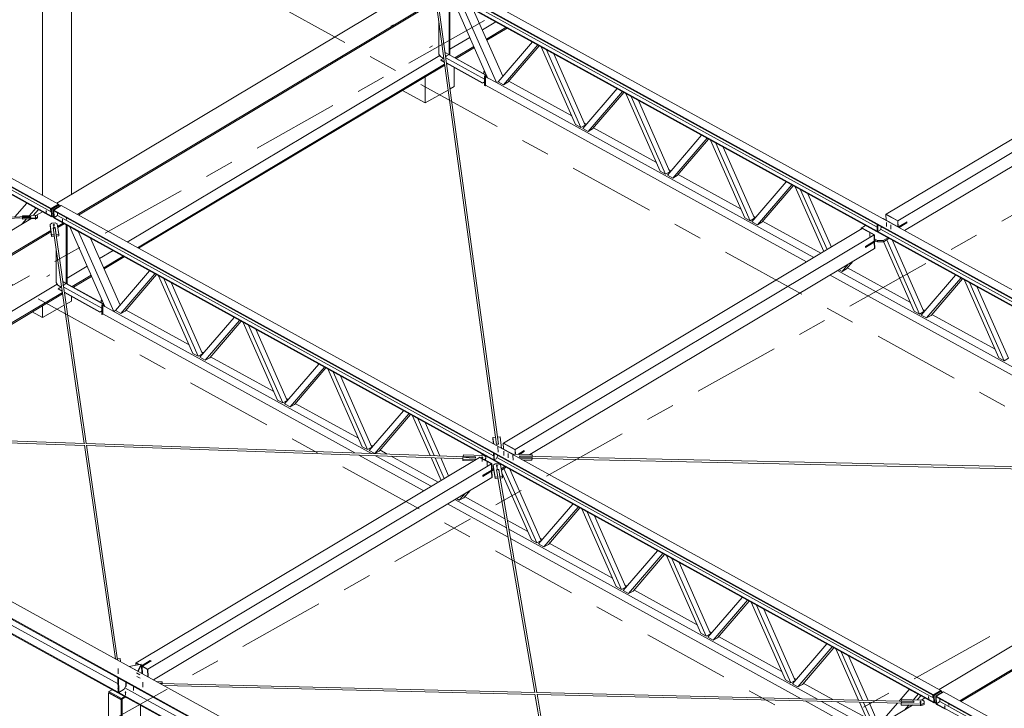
# Model space of a CAD drawing. Header units: millimetres. Extents: x -260 to 160, y -50 to 247.
# Tile 19 of 74: x -199 to -165, y 139 to 163. Entities that reach past the tile are written whole.
import ezdxf

# ---------------------------------------------------------------- set-up
doc = ezdxf.new("R2010")
doc.units = ezdxf.units.MM
for name, pattern in [('XKITLINE00', [0]), ('XKITLINE02', [4, 2, -2]), ('XKITLINE03', [6, 3, -1, 1, -1])]:
    doc.linetypes.add(name, pattern=pattern)
for name, color, linetype, lineweight in [('Element', 2, 'Continuous', 0), ('Spoina', 1, 'Continuous', 0), ('Śruba', 3, 'Continuous', 0)]:
    doc.layers.add(name, color=color, linetype=linetype, lineweight=lineweight)

msp = doc.modelspace()

# ---------------------------------------------------------------- hatches: boundary and pattern name
at = {"layer": 'Śruba'}
for points in [[(-183.847, 161.399), (-183.846, 161.394), (-183.845, 161.39), (-183.845, 161.386), (-183.845, 161.382), (-183.846, 161.379), (-183.848, 161.376), (-183.85, 161.374), (-183.853, 161.373), (-183.856, 161.373), (-183.859, 161.374), (-183.863, 161.375), (-183.866, 161.378), (-183.87, 161.381), (-183.873, 161.385), (-183.875, 161.389), (-183.877, 161.393), (-183.879, 161.398), (-183.88, 161.402), (-183.88, 161.406), (-183.88, 161.41), (-183.879, 161.413), (-183.877, 161.416), (-183.875, 161.418), (-183.872, 161.419), (-183.869, 161.419), (-183.865, 161.418), (-183.862, 161.417), (-183.859, 161.414), (-183.855, 161.411), (-183.852, 161.407), (-183.85, 161.403)], [(-182.509, 160.661), (-182.507, 160.657), (-182.506, 160.653), (-182.506, 160.648), (-182.506, 160.645), (-182.507, 160.641), (-182.509, 160.639), (-182.511, 160.637), (-182.514, 160.636), (-182.517, 160.636), (-182.521, 160.636), (-182.524, 160.638), (-182.527, 160.641), (-182.531, 160.644), (-182.534, 160.647), (-182.536, 160.651), (-182.539, 160.656), (-182.54, 160.66), (-182.541, 160.665), (-182.541, 160.669), (-182.541, 160.673), (-182.54, 160.676), (-182.538, 160.679), (-182.536, 160.68), (-182.533, 160.681), (-182.53, 160.682), (-182.527, 160.681), (-182.523, 160.679), (-182.52, 160.677), (-182.516, 160.674), (-182.513, 160.67), (-182.511, 160.666)], [(-197.673, 156.028), (-197.678, 156.028), (-197.682, 156.03), (-197.686, 156.031), (-197.689, 156.033), (-197.692, 156.036), (-197.693, 156.038), (-197.694, 156.041), (-197.693, 156.044), (-197.692, 156.047), (-197.69, 156.049), (-197.687, 156.052), (-197.683, 156.053), (-197.679, 156.055), (-197.674, 156.056), (-197.669, 156.056), (-197.664, 156.056), (-197.66, 156.055), (-197.655, 156.054), (-197.651, 156.053), (-197.648, 156.05), (-197.646, 156.048), (-197.644, 156.045), (-197.644, 156.043), (-197.644, 156.04), (-197.646, 156.037), (-197.648, 156.035), (-197.651, 156.032), (-197.655, 156.03), (-197.659, 156.029), (-197.664, 156.028), (-197.668, 156.028)], [(-198.046, 155.847), (-198.051, 155.848), (-198.055, 155.849), (-198.059, 155.851), (-198.062, 155.853), (-198.065, 155.856), (-198.066, 155.858), (-198.067, 155.861), (-198.066, 155.864), (-198.065, 155.867), (-198.063, 155.869), (-198.06, 155.871), (-198.056, 155.873), (-198.052, 155.875), (-198.047, 155.876), (-198.042, 155.876), (-198.037, 155.876), (-198.033, 155.875), (-198.028, 155.874), (-198.024, 155.872), (-198.021, 155.87), (-198.019, 155.868), (-198.017, 155.865), (-198.017, 155.862), (-198.017, 155.86), (-198.019, 155.857), (-198.021, 155.854), (-198.024, 155.852), (-198.028, 155.85), (-198.032, 155.849), (-198.037, 155.848), (-198.041, 155.847)], [(-197.416, 155.548), (-197.424, 155.549), (-197.431, 155.551), (-197.437, 155.553), (-197.442, 155.557), (-197.445, 155.56), (-197.448, 155.565), (-197.449, 155.569), (-197.448, 155.573), (-197.446, 155.578), (-197.442, 155.582), (-197.438, 155.585), (-197.432, 155.588), (-197.425, 155.59), (-197.418, 155.592), (-197.41, 155.593), (-197.402, 155.592), (-197.395, 155.591), (-197.388, 155.589), (-197.382, 155.587), (-197.377, 155.583), (-197.373, 155.58), (-197.371, 155.575), (-197.37, 155.571), (-197.371, 155.567), (-197.373, 155.562), (-197.376, 155.558), (-197.381, 155.555), (-197.387, 155.552), (-197.394, 155.55), (-197.401, 155.548), (-197.409, 155.548)], [(-197.115, 155.72), (-197.12, 155.721), (-197.124, 155.722), (-197.128, 155.724), (-197.131, 155.726), (-197.134, 155.729), (-197.135, 155.731), (-197.136, 155.734), (-197.135, 155.737), (-197.134, 155.739), (-197.132, 155.742), (-197.129, 155.744), (-197.125, 155.746), (-197.121, 155.748), (-197.116, 155.749), (-197.111, 155.749), (-197.106, 155.749), (-197.102, 155.748), (-197.097, 155.747), (-197.093, 155.745), (-197.09, 155.743), (-197.088, 155.741), (-197.086, 155.738), (-197.086, 155.735), (-197.086, 155.732), (-197.088, 155.73), (-197.09, 155.727), (-197.093, 155.725), (-197.097, 155.723), (-197.101, 155.722), (-197.106, 155.721), (-197.11, 155.72)], [(-197.048, 153.509), (-197.046, 153.504), (-197.045, 153.5), (-197.045, 153.496), (-197.045, 153.492), (-197.046, 153.489), (-197.048, 153.486), (-197.05, 153.484), (-197.053, 153.483), (-197.056, 153.483), (-197.06, 153.484), (-197.063, 153.486), (-197.066, 153.488), (-197.07, 153.491), (-197.073, 153.495), (-197.075, 153.499), (-197.078, 153.503), (-197.079, 153.508), (-197.08, 153.512), (-197.08, 153.516), (-197.08, 153.52), (-197.079, 153.524), (-197.077, 153.526), (-197.075, 153.528), (-197.072, 153.529), (-197.069, 153.529), (-197.066, 153.528), (-197.062, 153.527), (-197.059, 153.524), (-197.055, 153.521), (-197.052, 153.517), (-197.05, 153.513)], [(-195.709, 152.772), (-195.707, 152.767), (-195.706, 152.763), (-195.706, 152.758), (-195.706, 152.755), (-195.707, 152.751), (-195.709, 152.749), (-195.711, 152.747), (-195.714, 152.746), (-195.717, 152.746), (-195.721, 152.747), (-195.724, 152.748), (-195.728, 152.751), (-195.731, 152.754), (-195.734, 152.757), (-195.737, 152.762), (-195.739, 152.766), (-195.74, 152.77), (-195.741, 152.775), (-195.741, 152.779), (-195.741, 152.783), (-195.74, 152.786), (-195.738, 152.789), (-195.736, 152.791), (-195.733, 152.792), (-195.73, 152.792), (-195.727, 152.791), (-195.723, 152.789), (-195.72, 152.787), (-195.716, 152.784), (-195.713, 152.78), (-195.711, 152.776)], [(-182.641, 147.526), (-182.648, 147.528), (-182.655, 147.529), (-182.661, 147.532), (-182.666, 147.535), (-182.67, 147.539), (-182.672, 147.543), (-182.673, 147.548), (-182.672, 147.552), (-182.67, 147.556), (-182.667, 147.56), (-182.662, 147.564), (-182.656, 147.567), (-182.649, 147.569), (-182.642, 147.571), (-182.634, 147.571), (-182.627, 147.571), (-182.619, 147.57), (-182.612, 147.568), (-182.606, 147.565), (-182.601, 147.562), (-182.598, 147.558), (-182.595, 147.554), (-182.594, 147.55), (-182.595, 147.545), (-182.597, 147.541), (-182.601, 147.537), (-182.606, 147.534), (-182.611, 147.531), (-182.618, 147.528), (-182.625, 147.527), (-182.633, 147.526)], [(-182.127, 147.244), (-182.135, 147.245), (-182.142, 147.247), (-182.148, 147.25), (-182.153, 147.253), (-182.156, 147.257), (-182.159, 147.261), (-182.16, 147.265), (-182.159, 147.27), (-182.157, 147.274), (-182.153, 147.278), (-182.149, 147.282), (-182.143, 147.285), (-182.136, 147.287), (-182.129, 147.288), (-182.121, 147.289), (-182.113, 147.289), (-182.106, 147.288), (-182.099, 147.286), (-182.093, 147.283), (-182.088, 147.28), (-182.084, 147.276), (-182.082, 147.272), (-182.081, 147.268), (-182.082, 147.263), (-182.084, 147.259), (-182.087, 147.255), (-182.092, 147.251), (-182.098, 147.248), (-182.105, 147.246), (-182.112, 147.245), (-182.12, 147.244)], [(-195.196, 139.579), (-195.202, 139.58), (-195.208, 139.582), (-195.213, 139.584), (-195.217, 139.586), (-195.22, 139.59), (-195.222, 139.593), (-195.223, 139.597), (-195.222, 139.6), (-195.22, 139.604), (-195.218, 139.607), (-195.214, 139.61), (-195.209, 139.612), (-195.203, 139.614), (-195.197, 139.615), (-195.191, 139.616), (-195.185, 139.616), (-195.179, 139.615), (-195.173, 139.613), (-195.168, 139.611), (-195.164, 139.608), (-195.161, 139.605), (-195.159, 139.602), (-195.158, 139.598), (-195.159, 139.595), (-195.161, 139.591), (-195.164, 139.588), (-195.168, 139.585), (-195.172, 139.583), (-195.178, 139.581), (-195.184, 139.58), (-195.19, 139.579)], [(-194.943, 139.439), (-194.949, 139.44), (-194.954, 139.442), (-194.959, 139.444), (-194.963, 139.447), (-194.966, 139.45), (-194.968, 139.453), (-194.969, 139.457), (-194.969, 139.46), (-194.967, 139.464), (-194.964, 139.467), (-194.96, 139.47), (-194.955, 139.473), (-194.95, 139.474), (-194.944, 139.476), (-194.937, 139.476), (-194.931, 139.476), (-194.925, 139.475), (-194.92, 139.474), (-194.915, 139.471), (-194.911, 139.469), (-194.907, 139.466), (-194.906, 139.462), (-194.905, 139.459), (-194.905, 139.455), (-194.907, 139.451), (-194.91, 139.448), (-194.914, 139.445), (-194.919, 139.443), (-194.924, 139.441), (-194.93, 139.44), (-194.936, 139.439)], [(-167.237, 139.265), (-167.241, 139.266), (-167.246, 139.267), (-167.25, 139.269), (-167.253, 139.271), (-167.255, 139.273), (-167.257, 139.276), (-167.257, 139.279), (-167.257, 139.281), (-167.255, 139.284), (-167.253, 139.287), (-167.25, 139.289), (-167.246, 139.291), (-167.242, 139.292), (-167.238, 139.293), (-167.233, 139.294), (-167.228, 139.293), (-167.223, 139.293), (-167.219, 139.292), (-167.215, 139.29), (-167.212, 139.288), (-167.209, 139.285), (-167.208, 139.283), (-167.207, 139.28), (-167.208, 139.277), (-167.209, 139.274), (-167.211, 139.272), (-167.214, 139.27), (-167.218, 139.268), (-167.222, 139.266), (-167.227, 139.265), (-167.232, 139.265)], [(-167.52, 139.101), (-167.527, 139.102), (-167.534, 139.104), (-167.54, 139.107), (-167.545, 139.11), (-167.549, 139.114), (-167.551, 139.118), (-167.552, 139.122), (-167.551, 139.127), (-167.549, 139.131), (-167.546, 139.135), (-167.541, 139.138), (-167.535, 139.141), (-167.528, 139.144), (-167.521, 139.145), (-167.513, 139.146), (-167.505, 139.146), (-167.498, 139.145), (-167.491, 139.143), (-167.485, 139.14), (-167.48, 139.137), (-167.476, 139.133), (-167.474, 139.129), (-167.473, 139.124), (-167.474, 139.12), (-167.476, 139.116), (-167.48, 139.112), (-167.484, 139.108), (-167.49, 139.105), (-167.497, 139.103), (-167.504, 139.101), (-167.512, 139.101)], [(-166.679, 138.958), (-166.683, 138.958), (-166.688, 138.96), (-166.692, 138.961), (-166.695, 138.963), (-166.697, 138.966), (-166.699, 138.968), (-166.699, 138.971), (-166.699, 138.974), (-166.697, 138.977), (-166.695, 138.979), (-166.692, 138.982), (-166.688, 138.983), (-166.684, 138.985), (-166.68, 138.986), (-166.675, 138.986), (-166.67, 138.986), (-166.665, 138.985), (-166.661, 138.984), (-166.657, 138.983), (-166.654, 138.98), (-166.651, 138.978), (-166.65, 138.975), (-166.649, 138.973), (-166.65, 138.97), (-166.651, 138.967), (-166.653, 138.965), (-166.656, 138.962), (-166.66, 138.96), (-166.664, 138.959), (-166.669, 138.958), (-166.674, 138.958)]]:
    msp.add_hatch(color=256, dxfattribs=at).paths.add_polyline_path(points, flags=17)

# ---------------------------------------------------------------- linework, layer by layer
at = {"layer": 'Element', "linetype": 'XKITLINE00', "lineweight": 0}
for p, q in [((-224.82, 171.185), (-197.498, 156.138)), ((-224.568, 171.335), (-197.246, 156.288)), ((-224.819, 171.162), (-197.497, 156.114)), ((-224.813, 170.928), (-197.491, 155.88)), ((-224.812, 170.904), (-197.49, 155.857)), ((-224.37, 170.821), (-197.494, 156.019)), ((-197.8, 156.593), (-197.8, 168.809)), ((-196.794, 156.628), (-196.794, 168.255)), ((-183.955, 164.127), (-153.61, 147.415)), ((-197.308, 156.321), (-184.599, 163.917)), ((-153.861, 147.265), (-184.206, 163.977)), ((-153.86, 147.241), (-184.206, 163.954)), ((-153.854, 147.008), (-184.199, 163.72)), ((-184.08, 163.791), (-169.009, 155.491)), ((-153.854, 146.984), (-184.199, 163.697)), ((-183.777, 161.447), (-183.777, 163.464)), ((-183.747, 161.43), (-183.747, 163.448)), ((-183.661, 163.399), (-182.444, 160.648)), ((-196.597, 155.93), (-184.315, 163.272)), ((-196.556, 155.908), (-184.309, 163.228)), ((-182.177, 148.253), (-184.196, 163.078)), ((-182.073, 148.013), (-184.158, 163.325)), ((-183.353, 163.23), (-182.136, 160.479)), ((-168.696, 155.942), (-156.32, 163.333)), ((-168.29, 155.719), (-155.914, 163.109)), ((-181.92, 160.7), (-182.939, 163.003)), ((-184.125, 162.553), (-184.125, 161.465)), ((-182.627, 162.298), (-182.163, 162.576)), ((-182.488, 161.983), (-181.816, 162.384)), ((-182.471, 161.945), (-181.775, 162.361)), ((-155.901, 162.641), (-168.066, 155.377)), ((-183.747, 161.629), (-183.059, 162.04)), ((-183.573, 161.334), (-182.92, 161.725)), ((-183.532, 161.311), (-182.903, 161.687)), ((-182.086, 160.507), (-180.902, 161.881)), ((-181.902, 160.406), (-180.718, 161.779)), ((-180.665, 161.75), (-181.751, 160.49)), ((-179.412, 159.035), (-180.596, 161.712)), ((-194.873, 154.981), (-184.098, 161.42)), ((-184.125, 161.465), (-184.074, 161.378)), ((-184.074, 161.378), (-183.962, 161.316)), ((-183.912, 161.514), (-183.906, 161.517)), ((-183.911, 161.512), (-182.502, 160.736)), ((-183.906, 161.517), (-182.494, 160.74)), ((-183.886, 161.329), (-182.55, 160.593)), ((-179.227, 158.933), (-180.411, 161.611)), ((-180.162, 161.474), (-179.076, 159.018)), ((-194.526, 154.789), (-183.93, 161.121)), ((-194.484, 154.767), (-183.924, 161.077)), ((-183.957, 161.319), (-184.057, 161.263)), ((-184.057, 161.263), (-183.94, 161.2)), ((-184.057, 161.263), (-184.057, 161.255)), ((-184.057, 161.255), (-183.939, 161.19)), ((-183.863, 161.157), (-182.616, 160.47)), ((-183.862, 161.147), (-182.616, 160.461)), ((-183.857, 161.117), (-183.833, 161.131)), ((-183.594, 160.343), (-183.594, 161)), ((-184.599, 159.78), (-184.599, 160.673)), ((-182.579, 160.861), (-182.549, 160.878)), ((-182.524, 160.831), (-182.579, 160.861)), ((-182.579, 160.861), (-182.579, 160.787)), ((-182.55, 160.708), (-182.486, 160.744)), ((-182.55, 160.382), (-182.55, 160.708)), ((-182.55, 160.708), (-182.535, 160.7)), ((-182.549, 160.878), (-182.544, 160.875)), ((-182.535, 160.7), (-182.48, 160.731)), ((-182.535, 160.7), (-182.535, 160.373)), ((-182.475, 160.719), (-182.523, 160.692)), ((-182.523, 160.692), (-182.444, 160.649)), ((-182.523, 160.692), (-182.523, 160.395)), ((-182.136, 160.479), (-182.444, 160.648)), ((-183.741, 160.261), (-183.594, 160.343)), ((-182.616, 160.47), (-182.55, 160.507)), ((-182.616, 160.461), (-182.55, 160.498)), ((-182.616, 160.461), (-182.616, 160.47)), ((-182.535, 160.373), (-182.55, 160.382)), ((-182.535, 160.373), (-182.509, 160.388)), ((-182.523, 160.395), (-171.45, 154.297)), ((-182.156, 160.49), (-171.191, 154.451)), ((-182.136, 160.479), (-182.086, 160.507)), ((-181.902, 160.406), (-182.086, 160.507)), ((-181.751, 160.49), (-181.902, 160.406)), ((-181.718, 160.528), (-179.542, 159.33)), ((-185.378, 160.208), (-184.599, 159.78)), ((-184.599, 159.78), (-183.807, 160.223)), ((-179.166, 158.899), (-177.982, 160.273)), ((-178.981, 158.798), (-177.798, 160.171)), ((-177.745, 160.142), (-178.831, 158.882)), ((-176.491, 157.426), (-177.675, 160.104)), ((-176.307, 157.325), (-177.491, 160.002)), ((-177.242, 159.865), (-176.156, 157.409)), ((-179.227, 158.933), (-179.412, 159.035)), ((-179.076, 159.018), (-179.227, 158.933)), ((-179.109, 159.091), (-179.035, 159.051)), ((-178.981, 158.798), (-179.166, 158.899)), ((-178.831, 158.882), (-178.981, 158.798)), ((-178.798, 158.92), (-176.622, 157.722)), ((-176.246, 157.291), (-175.062, 158.664)), ((-176.061, 157.189), (-174.877, 158.563)), ((-174.824, 158.534), (-175.91, 157.274)), ((-173.571, 155.818), (-174.755, 158.496)), ((-173.387, 155.716), (-174.571, 158.394)), ((-174.322, 158.257), (-173.236, 155.801)), ((-176.307, 157.325), (-176.491, 157.426)), ((-176.156, 157.409), (-176.307, 157.325)), ((-176.061, 157.189), (-176.246, 157.291)), ((-176.189, 157.483), (-176.115, 157.443)), ((-175.91, 157.274), (-176.061, 157.189)), ((-175.878, 157.312), (-173.702, 156.113)), ((-173.326, 155.683), (-172.142, 157.056)), ((-173.141, 155.581), (-171.957, 156.955)), ((-171.904, 156.925), (-172.99, 155.666)), ((-170.849, 154.656), (-171.835, 156.887)), ((-170.738, 154.722), (-171.651, 156.786)), ((-170.589, 154.811), (-171.402, 156.649)), ((-198.747, 155.847), (-198.336, 156.323)), ((-198.336, 156.323), (-198.029, 156.154)), ((-198.336, 156.323), (-198.336, 156.323)), ((-197.498, 156.138), (-197.246, 156.288)), ((-197.497, 156.129), (-197.246, 156.279)), ((-197.226, 156.268), (-197.477, 156.118)), ((-197.426, 156.09), (-197.175, 156.24)), ((-197.406, 156.087), (-197.155, 156.238)), ((-197.246, 156.288), (-197.246, 156.279)), ((-197.246, 156.279), (-197.226, 156.268)), ((-197.224, 156.211), (-197.226, 156.268)), ((-197.175, 156.24), (-197.163, 156.233)), ((-197.155, 156.238), (-166.81, 139.525)), ((-198.49, 155.891), (-198.008, 155.906)), ((-198.489, 155.862), (-198.49, 155.891)), ((-198.489, 155.861), (-198.49, 155.891)), ((-198.249, 155.899), (-198.029, 156.154)), ((-198.115, 155.903), (-197.941, 156.105)), ((-198.029, 156.154), (-198.029, 156.154)), ((-198.008, 155.906), (-197.971, 155.886)), ((-198.005, 155.904), (-197.8, 156.027)), ((-197.8, 156.027), (-197.8, 156.027)), ((-197.497, 156.114), (-197.498, 156.138)), ((-197.49, 155.866), (-197.497, 156.129)), ((-197.477, 156.118), (-197.497, 156.129)), ((-197.47, 155.855), (-197.477, 156.118)), ((-197.419, 155.827), (-197.426, 156.09)), ((-197.426, 156.09), (-197.406, 156.079)), ((-167.061, 139.375), (-197.406, 156.087)), ((-197.406, 156.087), (-197.406, 156.064)), ((-197.399, 155.815), (-197.406, 156.079)), ((-167.061, 139.352), (-197.406, 156.064)), ((-197.28, 155.901), (-197.399, 155.83)), ((-197.283, 155.996), (-197.28, 155.901)), ((-197.28, 155.901), (-182.239, 147.618)), ((-168.706, 155.936), (-168.696, 155.942)), ((-168.3, 155.713), (-168.706, 155.936)), ((-168.7, 155.738), (-168.706, 155.936)), ((-168.696, 155.942), (-168.29, 155.719)), ((-168.29, 155.719), (-168.696, 155.942)), ((-209.947, 155.511), (-198.203, 155.863)), ((-209.94, 155.469), (-198.487, 155.813)), ((-209.852, 148.823), (-198.206, 155.784)), ((-198.497, 155.61), (-198.351, 155.78)), ((-198.203, 155.869), (-198.489, 155.861)), ((-198.489, 155.855), (-198.489, 155.862)), ((-198.489, 155.862), (-198.489, 155.862)), ((-198.488, 155.855), (-198.489, 155.861)), ((-198.488, 155.836), (-198.202, 155.845)), ((-198.487, 155.807), (-198.488, 155.836)), ((-198.487, 155.805), (-198.488, 155.836)), ((-198.005, 155.82), (-198.487, 155.805)), ((-198.486, 155.776), (-198.487, 155.807)), ((-198.487, 155.807), (-198.487, 155.807)), ((-198.486, 155.776), (-198.487, 155.805)), ((-198.004, 155.79), (-198.486, 155.776)), ((-198.229, 155.771), (-198.217, 155.784)), ((-198.203, 155.863), (-198.203, 155.869)), ((-198.203, 155.862), (-198.203, 155.869)), ((-198.203, 155.86), (-198.203, 155.862)), ((-198.202, 155.852), (-198.203, 155.86)), ((-198.202, 155.845), (-198.202, 155.852)), ((-197.97, 155.841), (-198.005, 155.82)), ((-198.004, 155.79), (-198.005, 155.82)), ((-198.004, 155.79), (-197.969, 155.812)), ((-197.971, 155.886), (-197.97, 155.841)), ((-197.969, 155.812), (-197.97, 155.841)), ((-197.538, 155.592), (-197.473, 155.638)), ((-197.537, 155.546), (-197.538, 155.592)), ((-197.485, 155.226), (-197.538, 155.592)), ((-197.49, 155.857), (-197.491, 155.88)), ((-197.47, 155.855), (-197.49, 155.866)), ((-197.483, 155.861), (-197.49, 155.857)), ((-197.473, 155.638), (-197.366, 155.645)), ((-197.421, 155.884), (-197.47, 155.855)), ((-197.419, 155.827), (-197.399, 155.815)), ((-167.054, 139.118), (-197.399, 155.83)), ((-197.399, 155.83), (-197.399, 155.807)), ((-197.399, 155.807), (-197.089, 155.636)), ((-197.366, 155.645), (-197.289, 155.609)), ((-197.289, 155.609), (-197.236, 155.242)), ((-197.277, 155.524), (-197.089, 155.636)), ((-197.271, 155.48), (-197.048, 155.613)), ((-197.089, 155.636), (-167.054, 139.094)), ((-196.977, 153.557), (-196.977, 155.575)), ((-196.947, 153.54), (-196.947, 155.558)), ((-173.387, 155.716), (-173.571, 155.818)), ((-173.236, 155.801), (-173.387, 155.716)), ((-173.141, 155.581), (-173.326, 155.683)), ((-173.269, 155.875), (-173.195, 155.834)), ((-172.99, 155.666), (-173.141, 155.581)), ((-172.958, 155.704), (-170.948, 154.597)), ((-169.557, 155.46), (-169.407, 155.55)), ((-169.005, 155.355), (-169.012, 155.586)), ((-168.991, 155.575), (-168.985, 155.344)), ((-168.824, 155.794), (-168.802, 155.794)), ((-168.802, 155.794), (-168.244, 155.487)), ((-168.3, 155.713), (-168.29, 155.719)), ((-168.295, 155.515), (-168.3, 155.713)), ((-168.284, 155.509), (-168.29, 155.719)), ((-168.284, 155.509), (-168.29, 155.719)), ((-167.983, 155.683), (-168.279, 155.506)), ((-167.987, 155.651), (-168.253, 155.492)), ((-168.248, 155.489), (-167.982, 155.648)), ((-167.987, 155.68), (-167.987, 155.651)), ((-167.987, 155.651), (-167.982, 155.648)), ((-167.982, 155.648), (-167.983, 155.683)), ((-208.969, 148.536), (-197.514, 155.383)), ((-208.894, 148.533), (-197.507, 155.339)), ((-197.537, 155.546), (-197.484, 155.179)), ((-197.396, 155.231), (-197.485, 155.226)), ((-197.484, 155.179), (-197.485, 155.226)), ((-197.432, 155.476), (-197.416, 155.477)), ((-197.432, 155.476), (-197.396, 155.231)), ((-197.426, 155.468), (-197.429, 155.459)), ((-197.413, 155.479), (-197.426, 155.468)), ((-197.395, 155.484), (-197.413, 155.479)), ((-197.395, 155.185), (-197.396, 155.231)), ((-196.359, 148.038), (-197.396, 155.209)), ((-197.378, 155.481), (-197.395, 155.484)), ((-197.365, 155.471), (-197.378, 155.481)), ((-197.376, 155.48), (-197.361, 155.481)), ((-197.36, 155.457), (-197.365, 155.471)), ((-197.36, 155.457), (-197.361, 155.481)), ((-197.325, 155.236), (-197.361, 155.481)), ((-196.287, 148.035), (-197.36, 155.457)), ((-197.236, 155.242), (-197.325, 155.236)), ((-197.325, 155.212), (-197.325, 155.236)), ((-197.235, 155.195), (-197.236, 155.242)), ((-196.86, 155.51), (-196.861, 155.509)), ((-196.861, 155.509), (-196.553, 155.34)), ((-196.861, 155.509), (-195.644, 152.759)), ((-196.553, 155.34), (-196.553, 155.341)), ((-196.553, 155.34), (-195.336, 152.589)), ((-181.896, 148.053), (-169.52, 155.45)), ((-169.114, 155.227), (-181.49, 147.83)), ((-169.557, 155.428), (-169.557, 155.46)), ((-169.51, 155.456), (-169.52, 155.45)), ((-169.114, 155.227), (-169.52, 155.45)), ((-169.52, 155.45), (-169.114, 155.227)), ((-169.104, 155.233), (-169.51, 155.456)), ((-169.104, 155.233), (-169.114, 155.227)), ((-169.108, 155.011), (-169.114, 155.227)), ((-169.114, 155.227), (-169.108, 155.011)), ((-169.098, 155.017), (-169.104, 155.233)), ((-169.005, 155.355), (-168.985, 155.344)), ((-168.985, 155.344), (-168.917, 155.384)), ((-168.917, 155.384), (-168.869, 155.473)), ((-168.894, 155.427), (-153.858, 147.147)), ((-168.869, 155.473), (-168.87, 155.508)), ((-168.244, 155.475), (-168.244, 155.487)), ((-168.244, 155.487), (-168.244, 155.475)), ((-197.484, 155.179), (-197.395, 155.185)), ((-197.321, 155.19), (-197.235, 155.195)), ((-195.12, 152.81), (-196.139, 155.113)), ((-169.108, 155.011), (-169.41, 154.83)), ((-169.409, 154.801), (-169.047, 155.017)), ((-169.409, 154.795), (-169.107, 154.975)), ((-169.113, 154.978), (-169.107, 154.975)), ((-169.113, 154.978), (-169.107, 154.975)), ((-169.108, 155.011), (-169.098, 155.017)), ((-169.107, 154.975), (-169.097, 154.981)), ((-169.107, 154.975), (-169.102, 154.759)), ((-169.107, 154.975), (-169.102, 154.759)), ((-169.102, 154.984), (-169.097, 154.981)), ((-168.998, 155.037), (-169.1, 155.093)), ((-169.099, 155.046), (-168.997, 154.99)), ((-169.099, 155.022), (-169.078, 155.034)), ((-169.097, 154.981), (-169.092, 154.765)), ((-168.796, 155.041), (-168.998, 155.037)), ((-168.997, 154.99), (-168.998, 155.037)), ((-168.795, 154.994), (-168.997, 154.99)), ((-168.646, 155.131), (-168.796, 155.041)), ((-168.795, 154.994), (-168.796, 155.041)), ((-168.604, 155.108), (-168.795, 154.994)), ((-167.731, 152.601), (-168.79, 154.997)), ((-167.546, 152.5), (-168.68, 155.063)), ((-168.482, 155.04), (-167.396, 152.584)), ((-197.325, 154.719), (-197.325, 153.583)), ((-195.828, 154.41), (-195.365, 154.687)), ((-169.102, 154.759), (-180.991, 147.653)), ((-169.41, 154.83), (-169.409, 154.795)), ((-169.102, 154.759), (-169.092, 154.765)), ((-195.688, 154.094), (-195.018, 154.495)), ((-195.672, 154.057), (-194.976, 154.473)), ((-170.221, 153.973), (-170.013, 154.215)), ((-169.852, 154.311), (-170.07, 154.057)), ((-196.947, 153.741), (-196.26, 154.152)), ((-195.286, 152.618), (-194.102, 153.991)), ((-195.102, 152.516), (-193.918, 153.89)), ((-193.865, 153.86), (-194.951, 152.601)), ((-170.372, 154), (-157.844, 147.1)), ((-170.323, 154.029), (-170.221, 153.973)), ((-170.07, 154.057), (-170.221, 153.973)), ((-170.037, 154.095), (-167.862, 152.897)), ((-205.935, 148.371), (-197.296, 153.533)), ((-197.325, 153.583), (-197.274, 153.496)), ((-197.094, 153.621), (-195.694, 152.85)), ((-197.093, 153.612), (-195.702, 152.846)), ((-196.775, 153.445), (-196.121, 153.836)), ((-196.734, 153.422), (-196.104, 153.799)), ((-192.612, 151.145), (-193.796, 153.822)), ((-192.427, 151.043), (-193.611, 153.721)), ((-193.362, 153.584), (-192.276, 151.128)), ((-170.63, 153.845), (-158.405, 147.112)), ((-167.485, 152.466), (-166.301, 153.84)), ((-167.301, 152.365), (-166.117, 153.738)), ((-166.064, 153.709), (-167.15, 152.449)), ((-164.811, 150.993), (-165.995, 153.671)), ((-164.626, 150.892), (-165.81, 153.569)), ((-205.304, 148.349), (-197.112, 153.244)), ((-205.229, 148.346), (-197.105, 153.2)), ((-197.274, 153.496), (-197.155, 153.43)), ((-197.14, 153.439), (-197.257, 153.374)), ((-197.257, 153.374), (-197.119, 153.298)), ((-197.257, 153.374), (-197.257, 153.365)), ((-197.257, 153.365), (-197.118, 153.288)), ((-197.067, 153.428), (-195.751, 152.703)), ((-197.042, 153.255), (-195.816, 152.58)), ((-197.04, 153.245), (-195.816, 152.571)), ((-197.039, 153.24), (-197.035, 153.242)), ((-165.561, 153.432), (-164.475, 150.976)), ((-196.982, 152.84), (-196.794, 152.945)), ((-196.794, 152.945), (-196.794, 153.11)), ((-195.779, 152.971), (-195.749, 152.988)), ((-195.724, 152.941), (-195.779, 152.971)), ((-195.779, 152.971), (-195.779, 152.897)), ((-195.751, 152.818), (-195.686, 152.854)), ((-195.749, 152.988), (-195.744, 152.985)), ((-195.735, 152.81), (-195.68, 152.841)), ((-198.151, 152.575), (-197.8, 152.382)), ((-197.8, 152.382), (-197.048, 152.803)), ((-197.8, 152.382), (-197.8, 152.785)), ((-195.816, 152.58), (-195.751, 152.617)), ((-195.816, 152.571), (-195.751, 152.608)), ((-195.816, 152.571), (-195.816, 152.58)), ((-195.751, 152.492), (-195.751, 152.818)), ((-195.751, 152.818), (-195.735, 152.81)), ((-195.735, 152.483), (-195.751, 152.492)), ((-195.735, 152.81), (-195.735, 152.483)), ((-195.735, 152.483), (-195.709, 152.498)), ((-195.675, 152.829), (-195.723, 152.802)), ((-195.723, 152.802), (-195.644, 152.759)), ((-195.723, 152.802), (-195.723, 152.505)), ((-195.723, 152.505), (-187.022, 147.714)), ((-195.336, 152.589), (-195.644, 152.759)), ((-195.356, 152.6), (-186.447, 147.694)), ((-195.336, 152.589), (-195.286, 152.618)), ((-195.102, 152.516), (-195.286, 152.618)), ((-194.951, 152.601), (-195.102, 152.516)), ((-194.918, 152.638), (-192.742, 151.44)), ((-167.546, 152.5), (-167.731, 152.601)), ((-167.396, 152.584), (-167.546, 152.5)), ((-167.428, 152.658), (-167.355, 152.618)), ((-192.366, 151.009), (-191.182, 152.383)), ((-192.182, 150.908), (-190.998, 152.281)), ((-190.945, 152.252), (-192.031, 150.992)), ((-189.691, 149.536), (-190.875, 152.214)), ((-167.301, 152.365), (-167.485, 152.466)), ((-167.15, 152.449), (-167.301, 152.365)), ((-167.117, 152.487), (-164.941, 151.289)), ((-189.507, 149.435), (-190.691, 152.112)), ((-190.442, 151.975), (-189.356, 149.519)), ((-192.427, 151.043), (-192.612, 151.145)), ((-192.309, 151.201), (-192.235, 151.161)), ((-192.276, 151.128), (-192.427, 151.043)), ((-192.182, 150.908), (-192.366, 151.009)), ((-192.031, 150.992), (-192.182, 150.908)), ((-191.998, 151.03), (-189.822, 149.832)), ((-164.626, 150.892), (-164.811, 150.993)), ((-164.475, 150.976), (-164.626, 150.892)), ((-189.446, 149.401), (-188.262, 150.775)), ((-189.261, 149.299), (-188.077, 150.673)), ((-188.025, 150.644), (-189.111, 149.384)), ((-186.771, 147.928), (-187.955, 150.606)), ((-186.587, 147.827), (-187.771, 150.504)), ((-187.522, 150.367), (-186.436, 147.911)), ((-189.507, 149.435), (-189.691, 149.536)), ((-189.356, 149.519), (-189.507, 149.435)), ((-189.389, 149.593), (-189.315, 149.553)), ((-189.261, 149.299), (-189.446, 149.401)), ((-189.111, 149.384), (-189.261, 149.299)), ((-189.078, 149.422), (-186.902, 148.224)), ((-186.526, 147.793), (-185.342, 149.166)), ((-186.341, 147.691), (-185.157, 149.065)), ((-185.104, 149.036), (-186.19, 147.776)), ((-184.428, 147.623), (-185.035, 148.997)), ((-184.286, 147.619), (-184.851, 148.896)), ((-184.095, 147.612), (-184.602, 148.759)), ((-209.861, 148.643), (-179.516, 131.931)), ((-209.121, 148.481), (-196.338, 148.037)), ((-210.364, 148.343), (-180.018, 131.63)), ((-210.363, 148.313), (-180.018, 131.601)), ((-208.698, 148.395), (-196.348, 147.966)), ((-182.264, 148.247), (-182.175, 148.253)), ((-182.262, 148.201), (-182.264, 148.247)), ((-182.233, 148.019), (-182.264, 148.247)), ((-182.238, 148.022), (-182.262, 148.201)), ((-182.175, 148.253), (-182.141, 148.008)), ((-182.103, 148.257), (-182.014, 148.263)), ((-182.103, 148.233), (-182.103, 148.257)), ((-182.07, 148.013), (-182.103, 148.257)), ((-182.014, 148.263), (-181.961, 147.869)), ((-209.771, 147.777), (-195.193, 139.748)), ((-195.285, 140.615), (-196.351, 147.982)), ((-196.301, 148.036), (-182.863, 147.569)), ((-195.207, 140.572), (-196.278, 147.978)), ((-196.276, 147.964), (-183.301, 147.513)), ((-186.587, 147.827), (-186.771, 147.928)), ((-186.436, 147.911), (-186.587, 147.827)), ((-186.341, 147.691), (-186.526, 147.793)), ((-186.469, 147.985), (-186.395, 147.944)), ((-186.19, 147.776), (-186.341, 147.691)), ((-186.158, 147.814), (-185.905, 147.675)), ((-182.141, 148.008), (-182.07, 148.013)), ((-182.126, 148.009), (-182.123, 148.012)), ((-182.123, 148.012), (-182.105, 148.016)), ((-182.105, 148.016), (-182.087, 148.013)), ((-182.087, 148.013), (-182.085, 148.012)), ((-181.963, 147.882), (-181.567, 147.665)), ((-181.906, 148.047), (-181.896, 148.053)), ((-181.5, 147.824), (-181.906, 148.047)), ((-181.901, 147.848), (-181.906, 148.047)), ((-181.49, 147.83), (-181.896, 148.053)), ((-181.49, 147.83), (-181.896, 148.053)), ((-181.5, 147.824), (-181.49, 147.83)), ((-181.496, 147.663), (-181.5, 147.824)), ((-181.486, 147.663), (-181.49, 147.83)), ((-181.486, 147.663), (-181.49, 147.83)), ((-181.183, 147.794), (-181.404, 147.661)), ((-181.187, 147.761), (-181.356, 147.66)), ((-181.182, 147.758), (-181.346, 147.66)), ((-181.188, 147.791), (-181.187, 147.761)), ((-181.187, 147.761), (-181.182, 147.758)), ((-181.182, 147.758), (-181.183, 147.794)), ((-210.015, 147.632), (-180.438, 131.343)), ((-210.014, 147.603), (-180.438, 131.314)), ((-194.568, 140.479), (-182.72, 147.56)), ((-186.884, 147.637), (-184.65, 146.407)), ((-186.309, 147.617), (-184.391, 146.562)), ((-185.767, 147.599), (-184.148, 146.707)), ((-184.049, 146.766), (-184.396, 147.551)), ((-183.938, 146.832), (-184.254, 147.546)), ((-183.789, 146.921), (-184.063, 147.539)), ((-183.303, 147.5), (-183.295, 147.551)), ((-183.302, 147.453), (-183.303, 147.5)), ((-182.848, 147.484), (-183.303, 147.5)), ((-182.922, 147.44), (-183.302, 147.453)), ((-183.295, 147.551), (-182.868, 147.536)), ((-183.288, 147.592), (-183.28, 147.643)), ((-183.288, 147.584), (-183.288, 147.592)), ((-182.862, 147.577), (-183.288, 147.592)), ((-183.28, 147.643), (-182.569, 147.619)), ((-182.868, 147.536), (-182.862, 147.577)), ((-182.867, 147.545), (-182.866, 147.549)), ((-182.866, 147.549), (-182.865, 147.563)), ((-182.865, 147.563), (-182.863, 147.569)), ((-182.863, 147.569), (-182.863, 147.569)), ((-182.71, 147.566), (-182.72, 147.56)), ((-182.314, 147.337), (-182.72, 147.56)), ((-182.72, 147.56), (-182.314, 147.337)), ((-182.304, 147.343), (-182.71, 147.566)), ((-182.67, 147.622), (-182.607, 147.66)), ((-182.569, 147.619), (-182.504, 147.575)), ((-182.514, 147.514), (-182.567, 147.488)), ((-182.522, 147.463), (-182.513, 147.467)), ((-182.504, 147.575), (-182.514, 147.514)), ((-182.513, 147.467), (-182.514, 147.514)), ((-182.513, 147.467), (-182.503, 147.528)), ((-182.503, 147.528), (-182.504, 147.575)), ((-182.236, 147.482), (-182.242, 147.713)), ((-182.236, 147.482), (-182.215, 147.47)), ((-182.222, 147.701), (-182.215, 147.47)), ((-182.215, 147.47), (-182.148, 147.511)), ((-182.148, 147.511), (-182.099, 147.6)), ((-182.124, 147.554), (-167.058, 139.257)), ((-182.099, 147.6), (-182.1, 147.634)), ((-181.59, 147.665), (-180.903, 147.651)), ((-181.341, 147.568), (-181.34, 147.577)), ((-181.341, 147.568), (-180.914, 147.558)), ((-181.339, 147.594), (-181.34, 147.58)), ((-181.34, 147.58), (-181.34, 147.568)), ((-181.337, 147.6), (-181.339, 147.594)), ((-181.337, 147.6), (-181.336, 147.609)), ((-181.337, 147.6), (-154.544, 147.03)), ((-181.336, 147.6), (-181.336, 147.609)), ((-180.909, 147.599), (-181.336, 147.609)), ((-180.92, 147.507), (-181.319, 147.516)), ((-181.23, 147.467), (-180.918, 147.46)), ((-180.914, 147.558), (-180.92, 147.507)), ((-180.918, 147.46), (-180.92, 147.507)), ((-180.918, 147.46), (-180.912, 147.512)), ((-180.912, 147.512), (-180.914, 147.558)), ((-180.912, 147.52), (-154.979, 146.968)), ((-180.903, 147.651), (-180.909, 147.599)), ((-180.908, 147.591), (-180.909, 147.599)), ((-180.901, 147.604), (-180.903, 147.651)), ((-180.903, 147.591), (-180.901, 147.604)), ((-194.163, 140.255), (-182.314, 147.337)), ((-182.308, 147.121), (-182.61, 146.94)), ((-182.609, 146.911), (-182.247, 147.127)), ((-182.609, 146.905), (-182.308, 147.086)), ((-182.304, 147.343), (-182.314, 147.337)), ((-182.308, 147.121), (-182.314, 147.337)), ((-182.314, 147.337), (-182.308, 147.121)), ((-182.313, 147.088), (-182.308, 147.086)), ((-182.313, 147.088), (-182.308, 147.086)), ((-182.308, 147.121), (-182.298, 147.127)), ((-182.308, 147.086), (-182.297, 147.092)), ((-182.308, 147.086), (-182.302, 146.869)), ((-182.308, 147.086), (-182.302, 146.869)), ((-182.298, 147.127), (-182.304, 147.343)), ((-182.303, 147.094), (-182.297, 147.092)), ((-182.301, 147.203), (-182.236, 147.167)), ((-182.299, 147.156), (-182.227, 147.116)), ((-182.299, 147.132), (-182.278, 147.145)), ((-182.297, 147.092), (-182.292, 146.875)), ((-182.25, 147.288), (-182.186, 147.334)), ((-182.249, 147.241), (-182.25, 147.288)), ((-182.18, 146.881), (-182.25, 147.288)), ((-182.249, 147.241), (-182.179, 146.834)), ((-182.186, 147.334), (-182.079, 147.342)), ((-182.133, 147.132), (-182.118, 147.133)), ((-182.133, 147.132), (-182.091, 146.888)), ((-182.128, 147.124), (-182.131, 147.116)), ((-182.115, 147.135), (-182.128, 147.124)), ((-182.097, 147.14), (-182.115, 147.135)), ((-182.079, 147.137), (-182.097, 147.14)), ((-182.079, 147.342), (-182.001, 147.306)), ((-182.066, 147.127), (-182.079, 147.137)), ((-182.077, 147.136), (-182.062, 147.137)), ((-182.062, 147.113), (-182.066, 147.127)), ((-182.062, 147.113), (-182.062, 147.137)), ((-182.02, 146.893), (-182.062, 147.137)), ((-180.75, 139.454), (-182.062, 147.113)), ((-182.001, 147.306), (-181.932, 146.899)), ((-181.977, 147.163), (-181.846, 147.241)), ((-181.969, 147.12), (-181.804, 147.218)), ((-180.747, 144.61), (-181.88, 147.173)), ((-181.682, 147.151), (-180.596, 144.695)), ((-182.302, 146.869), (-193.973, 139.893)), ((-182.61, 146.94), (-182.609, 146.905)), ((-182.302, 146.869), (-182.292, 146.875)), ((-182.091, 146.888), (-182.18, 146.881)), ((-182.179, 146.834), (-182.18, 146.881)), ((-182.179, 146.834), (-182.09, 146.841)), ((-182.09, 146.841), (-182.091, 146.888)), ((-180.822, 139.456), (-182.091, 146.865)), ((-181.932, 146.899), (-182.02, 146.893)), ((-182.02, 146.869), (-182.02, 146.893)), ((-182.016, 146.846), (-181.93, 146.853)), ((-180.931, 144.712), (-181.953, 147.022)), ((-181.93, 146.853), (-181.932, 146.899)), ((-166.871, 139.559), (-154.589, 146.9)), ((-166.161, 139.168), (-153.453, 146.763)), ((-166.119, 139.145), (-153.411, 146.741)), ((-183.052, 146.421), (-183.27, 146.168)), ((-183.572, 146.11), (-181.794, 145.131)), ((-183.523, 146.139), (-183.421, 146.083)), ((-183.421, 146.083), (-183.213, 146.325)), ((-183.27, 146.168), (-183.421, 146.083)), ((-183.237, 146.205), (-181.847, 145.439)), ((-183.83, 145.956), (-181.738, 144.803)), ((-180.685, 144.576), (-179.501, 145.95)), ((-180.501, 144.475), (-179.317, 145.848)), ((-179.264, 145.819), (-180.35, 144.559)), ((-178.011, 143.103), (-179.195, 145.781)), ((-181.767, 145.396), (-181.062, 145.007)), ((-177.826, 143.002), (-179.01, 145.679)), ((-178.761, 145.542), (-177.675, 143.086)), ((-181.715, 145.087), (-171.063, 139.221)), ((-181.658, 144.759), (-171.627, 139.234)), ((-180.747, 144.61), (-180.931, 144.712)), ((-180.596, 144.695), (-180.747, 144.61)), ((-180.628, 144.768), (-180.555, 144.728)), ((-180.501, 144.475), (-180.685, 144.576)), ((-180.35, 144.559), (-180.501, 144.475)), ((-180.317, 144.597), (-178.141, 143.399)), ((-177.765, 142.968), (-176.581, 144.341)), ((-177.581, 142.866), (-176.397, 144.24)), ((-176.344, 144.211), (-177.43, 142.951)), ((-175.091, 141.495), (-176.275, 144.173)), ((-174.906, 141.393), (-176.09, 144.071)), ((-175.841, 143.934), (-174.755, 141.478)), ((-177.826, 143.002), (-178.011, 143.103)), ((-177.675, 143.086), (-177.826, 143.002)), ((-177.708, 143.16), (-177.634, 143.12)), ((-177.397, 142.989), (-175.221, 141.79)), ((-177.581, 142.866), (-177.765, 142.968)), ((-177.43, 142.951), (-177.581, 142.866)), ((-174.845, 141.36), (-173.661, 142.733)), ((-174.66, 141.258), (-173.477, 142.632)), ((-173.424, 142.603), (-174.51, 141.343)), ((-172.17, 139.887), (-173.354, 142.564)), ((-171.986, 139.785), (-173.17, 142.463)), ((-172.921, 142.326), (-171.835, 139.87)), ((-174.906, 141.393), (-175.091, 141.495)), ((-174.755, 141.478), (-174.906, 141.393)), ((-174.66, 141.258), (-174.845, 141.36)), ((-174.788, 141.552), (-174.714, 141.511)), ((-174.51, 141.343), (-174.66, 141.258)), ((-174.477, 141.381), (-172.301, 140.182)), ((-171.925, 139.751), (-170.741, 141.125)), ((-171.74, 139.65), (-170.556, 141.023)), ((-170.503, 140.994), (-171.589, 139.734)), ((-169.652, 139.187), (-170.434, 140.956)), ((-195.211, 140.616), (-195.122, 140.622)), ((-195.21, 140.592), (-195.211, 140.616)), ((-195.211, 140.616), (-195.204, 140.571)), ((-195.122, 140.622), (-195.107, 140.517)), ((-169.511, 139.184), (-170.25, 140.855)), ((-169.321, 139.179), (-170.001, 140.717)), ((-194.81, 140.354), (-194.397, 140.425)), ((-194.81, 140.354), (-194.81, 140.354)), ((-194.506, 140.186), (-194.81, 140.354)), ((-194.579, 140.473), (-194.568, 140.479)), ((-194.576, 140.394), (-194.579, 140.473)), ((-194.579, 140.473), (-194.469, 140.412)), ((-194.568, 140.479), (-194.453, 140.415)), ((-194.568, 140.479), (-194.453, 140.415)), ((-194.397, 140.425), (-194.506, 140.186)), ((-194.494, 140.18), (-194.407, 140.372)), ((-194.382, 140.387), (-194.407, 140.373)), ((-194.396, 140.396), (-194.397, 140.425)), ((-194.397, 140.395), (-194.396, 140.396)), ((-194.397, 140.395), (-194.382, 140.387)), ((-194.079, 140.55), (-194.382, 140.369)), ((-194.375, 140.114), (-194.382, 140.387)), ((-194.382, 140.376), (-194.381, 140.375)), ((-194.382, 140.376), (-194.381, 140.375)), ((-194.382, 140.374), (-194.381, 140.375)), ((-194.381, 140.375), (-194.079, 140.555)), ((-194.381, 140.369), (-194.381, 140.375)), ((-194.381, 140.369), (-194.381, 140.375)), ((-194.381, 140.334), (-194.36, 140.347)), ((-194.36, 140.352), (-194.35, 140.358)), ((-194.354, 140.102), (-194.36, 140.352)), ((-194.173, 140.249), (-194.36, 140.352)), ((-194.35, 140.358), (-194.049, 140.539)), ((-194.35, 140.358), (-194.163, 140.255)), ((-194.163, 140.255), (-194.35, 140.358)), ((-194.079, 140.55), (-194.079, 140.555)), ((-194.079, 140.555), (-194.049, 140.539)), ((-194.054, 140.536), (-194.079, 140.55)), ((-195.185, 139.468), (-195.198, 139.962)), ((-195.178, 139.95), (-195.165, 139.457)), ((-194.506, 140.186), (-194.506, 140.186)), ((-194.173, 140.249), (-194.163, 140.255)), ((-194.166, 139.999), (-194.173, 140.249)), ((-194.163, 140.255), (-194.156, 139.993)), ((-194.156, 139.993), (-194.163, 140.255)), ((-171.868, 139.944), (-171.794, 139.903)), ((-194.986, 139.564), (-194.925, 139.674)), ((-194.956, 139.618), (-180.365, 131.582)), ((-194.925, 139.674), (-194.929, 139.813)), ((-193.857, 139.829), (-193.673, 139.824)), ((-193.68, 139.773), (-193.759, 139.775)), ((-193.743, 139.766), (-180.8, 139.455)), ((-193.673, 139.824), (-193.68, 139.773)), ((-193.68, 139.765), (-193.68, 139.773)), ((-193.674, 139.765), (-193.672, 139.777)), ((-193.672, 139.777), (-193.673, 139.824)), ((-193.608, 139.692), (-180.809, 139.384)), ((-171.986, 139.785), (-172.17, 139.887)), ((-171.835, 139.87), (-171.986, 139.785)), ((-171.74, 139.65), (-171.925, 139.751)), ((-171.589, 139.734), (-171.74, 139.65)), ((-171.557, 139.772), (-170.532, 139.208)), ((-195.504, 139.447), (-195.517, 139.439)), ((-195.517, 139.439), (-195.085, 139.202)), ((-195.517, 119.144), (-195.517, 139.439)), ((-195.392, 139.55), (-195.505, 139.482)), ((-195.505, 139.482), (-195.074, 139.244)), ((-195.505, 139.482), (-195.504, 139.447)), ((-195.073, 139.209), (-195.504, 139.447)), ((-195.185, 139.468), (-195.165, 139.457)), ((-195.165, 139.457), (-194.986, 139.564)), ((-194.96, 139.312), (-195.074, 139.244)), ((-194.929, 139.295), (-195.073, 139.209)), ((-179.601, 132.332), (-180.812, 139.4)), ((-180.763, 139.454), (-167.743, 139.141)), ((-179.489, 132.093), (-180.74, 139.397)), ((-180.737, 139.382), (-168.179, 139.08)), ((-168.25, 139.153), (-167.9, 139.56)), ((-167.9, 139.56), (-167.592, 139.391)), ((-167.9, 139.56), (-167.9, 139.56)), ((-167.756, 139.201), (-167.592, 139.391)), ((-167.629, 139.198), (-167.504, 139.342)), ((-167.592, 139.391), (-167.592, 139.391)), ((-167.481, 139.194), (-167.363, 139.265)), ((-166.81, 139.525), (-167.061, 139.375)), ((-167.061, 139.366), (-166.81, 139.516)), ((-167.061, 139.375), (-167.061, 139.352)), ((-167.054, 139.103), (-167.061, 139.366)), ((-167.041, 139.355), (-167.061, 139.366)), ((-166.789, 139.505), (-167.041, 139.355)), ((-167.034, 139.092), (-167.041, 139.355)), ((-166.99, 139.327), (-166.739, 139.477)), ((-166.983, 139.064), (-166.99, 139.327)), ((-166.99, 139.327), (-166.97, 139.316)), ((-166.97, 139.325), (-166.719, 139.475)), ((-136.625, 122.612), (-166.97, 139.325)), ((-166.97, 139.325), (-166.969, 139.301)), ((-166.963, 139.053), (-166.97, 139.316)), ((-136.624, 122.589), (-166.969, 139.301)), ((-166.81, 139.516), (-166.81, 139.525)), ((-166.81, 139.516), (-166.789, 139.505)), ((-166.788, 139.448), (-166.789, 139.505)), ((-166.739, 139.477), (-166.726, 139.47)), ((-166.719, 139.475), (-136.373, 122.762)), ((-195.085, 139.202), (-195.053, 139.221)), ((-195.085, 111.564), (-195.085, 139.202)), ((-195.074, 139.244), (-195.073, 139.209)), ((-195.053, 111.559), (-195.053, 139.221)), ((-194.418, 123.924), (-194.418, 139.013)), ((-179.392, 132.075), (-167.787, 139.011)), ((-171.491, 139.16), (-169.434, 138.027)), ((-170.927, 139.146), (-169.175, 138.181)), ((-170.397, 139.134), (-169.381, 138.574)), ((-169.25, 138.278), (-169.62, 139.115)), ((-169.09, 138.232), (-169.479, 139.112)), ((-168.95, 138.341), (-169.289, 139.107)), ((-168.995, 138.289), (-168.311, 139.083)), ((-168.18, 139.067), (-168.174, 139.119)), ((-168.179, 139.021), (-168.18, 139.067)), ((-167.468, 139.05), (-168.18, 139.067)), ((-167.467, 139.003), (-168.179, 139.021)), ((-168.174, 139.119), (-167.747, 139.108)), ((-168.169, 139.16), (-168.162, 139.211)), ((-168.168, 139.151), (-168.169, 139.16)), ((-167.741, 139.149), (-168.169, 139.16)), ((-168.162, 139.211), (-167.45, 139.194)), ((-168.06, 138.848), (-167.917, 139.014)), ((-167.792, 139.008), (-167.79, 139.011)), ((-167.747, 139.108), (-167.741, 139.149)), ((-167.745, 139.121), (-167.744, 139.135)), ((-167.745, 139.117), (-167.745, 139.121)), ((-167.744, 139.135), (-167.743, 139.141)), ((-167.743, 139.141), (-167.742, 139.141)), ((-167.392, 139.09), (-167.468, 139.05)), ((-167.467, 139.003), (-167.468, 139.05)), ((-167.467, 139.003), (-167.391, 139.043)), ((-167.45, 139.194), (-167.384, 139.151)), ((-167.384, 139.151), (-167.392, 139.09)), ((-167.391, 139.043), (-167.392, 139.09)), ((-167.391, 139.043), (-167.383, 139.104)), ((-167.383, 139.104), (-167.384, 139.151)), ((-167.054, 139.094), (-167.054, 139.118)), ((-167.034, 139.092), (-167.054, 139.103)), ((-167.054, 139.094), (-167.046, 139.099)), ((-166.984, 139.121), (-167.034, 139.092)), ((-166.983, 139.064), (-166.963, 139.053)), ((-166.844, 139.139), (-166.963, 139.067)), ((-136.618, 122.355), (-166.963, 139.067)), ((-166.963, 139.067), (-166.962, 139.044)), ((-166.962, 139.044), (-166.653, 138.874)), ((-166.846, 139.233), (-166.844, 139.139)), ((-166.844, 139.139), (-151.803, 130.855))]:
    msp.add_line(p, q, dxfattribs=at)
at = {"layer": 'Spoina', "linetype": 'XKITLINE03', "lineweight": 0}
for p, q in [((-247.974, 125.953), (-123.263, 195.846)), ((-232.756, 117.572), (-108.044, 187.465)), ((-220.074, 110.587), (-95.363, 180.48)), ((-195.257, 166.208), (62.439, 24.284)), ((-208.457, 158.81), (49.239, 16.886))]:
    msp.add_line(p, q, dxfattribs=at)
at = {"layer": 'Śruba', "linetype": 'XKITLINE02', "lineweight": 0}
for p, q in [((-185.697, 162.476), (-185.785, 162.427)), ((-184.451, 161.686), (-184.351, 161.743)), ((-197.527, 156.07), (-197.529, 156.158)), ((-196.969, 155.763), (-196.971, 155.851)), ((-168.684, 155.516), (-168.688, 155.662)), ((-168.532, 155.432), (-168.536, 155.578)), ((-169.262, 155.171), (-169.266, 155.317)), ((-169.11, 155.087), (-169.114, 155.233)), ((-197.651, 153.796), (-197.551, 153.853)), ((-182.089, 147.919), (-182.084, 147.744)), ((-181.885, 147.626), (-181.888, 147.772)), ((-182.463, 147.281), (-182.466, 147.427)), ((-181.732, 147.542), (-181.736, 147.688)), ((-181.571, 147.634), (-181.566, 147.458)), ((-182.31, 147.197), (-182.314, 147.343)), ((-195.193, 140.278), (-195.188, 140.102)), ((-194.551, 140.126), (-194.437, 140.063)), ((-194.548, 140.009), (-194.434, 139.946)), ((-194.915, 139.796), (-194.912, 139.665)), ((-194.661, 139.657), (-194.658, 139.525)), ((-194.342, 139.809), (-194.338, 139.634)), ((-167.09, 139.308), (-167.092, 139.396)), ((-166.532, 139), (-166.534, 139.088))]:
    msp.add_line(p, q, dxfattribs=at)
at = {"layer": 'Śruba', "linetype": 'XKITLINE00', "lineweight": 0}
for p, q in [((-183.893, 161.379), (-183.793, 161.435)), ((-182.461, 160.694), (-182.549, 160.645)), ((-198.043, 155.889), (-198.039, 155.758)), ((-197.667, 155.986), (-197.67, 156.074)), ((-197.411, 155.611), (-197.406, 155.436)), ((-197.109, 155.679), (-197.112, 155.767)), ((-197.093, 153.489), (-196.993, 153.545)), ((-195.661, 152.804), (-195.749, 152.755)), ((-182.635, 147.59), (-182.63, 147.414)), ((-182.122, 147.307), (-182.117, 147.132)), ((-195.191, 139.631), (-195.188, 139.499)), ((-194.938, 139.491), (-194.934, 139.36)), ((-167.231, 139.224), (-167.233, 139.311)), ((-167.514, 139.164), (-167.509, 138.989)), ((-166.673, 138.916), (-166.675, 139.004))]:
    msp.add_line(p, q, dxfattribs=at)

doc.saveas('drawing.dxf')
